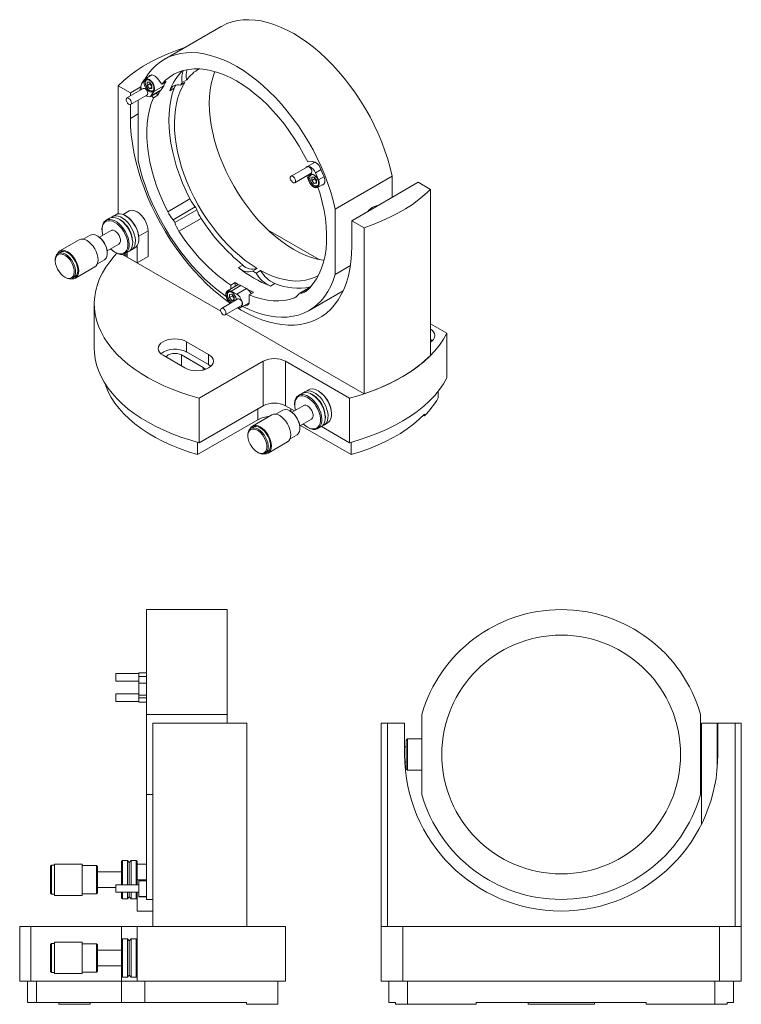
# Model space of a CAD drawing. Header units: inches. Extents: x 4.3 to 28.8, y 0.5 to 22.
# Tile 2 of 2: x 17.3 to 28.8, y 6.2 to 22. Entities that reach past the tile are written whole.
import ezdxf

# ---------------------------------------------------------------- set-up
doc = ezdxf.new("R2010")
doc.units = ezdxf.units.IN
doc.header["$MEASUREMENT"] = 0

msp = doc.modelspace()

# ---------------------------------------------------------------- linework, layer by layer
at = {"color": 7, "linetype": 'Continuous', "lineweight": 0}
for p, q in [((20.536, 21.858), (19.626, 21.333)), ((19.953, 21.522), (19.952, 21.522)), ((19.428, 21.084), (19.321, 21.022)), ((19.424, 21.084), (19.387, 21.062)), ((19.305, 21.007), (19.263, 20.941)), ((19.322, 20.97), (19.322, 20.959)), ((19.392, 20.97), (19.353, 20.966)), ((19.353, 20.966), (19.353, 20.915)), ((19.398, 20.941), (19.353, 20.915)), ((19.387, 21.062), (19.384, 21.058)), ((19.392, 20.97), (19.43, 20.922)), ((19.398, 20.961), (19.398, 20.941)), ((19.418, 20.917), (19.398, 20.941)), ((19.43, 20.87), (19.43, 20.922)), ((19.588, 20.939), (19.516, 21.029)), ((19.659, 20.98), (19.588, 20.939)), ((19.884, 20.922), (19.955, 20.963)), ((19.913, 20.963), (19.984, 21.004)), ((18.891, 20.91), (18.891, 18.866)), ((18.891, 20.91), (19.086, 20.797)), ((19.29, 20.867), (19.029, 20.716)), ((19.253, 20.894), (19.086, 20.797)), ((19.086, 20.797), (19.086, 20.749)), ((19.089, 20.612), (19.35, 20.763)), ((19.392, 20.867), (19.353, 20.915)), ((19.43, 20.889), (19.392, 20.867)), ((19.43, 20.87), (19.392, 20.867)), ((19.392, 20.837), (19.402, 20.832)), ((19.404, 20.739), (19.56, 20.83)), ((19.43, 20.901), (19.418, 20.917)), ((19.419, 20.754), (19.575, 20.845)), ((19.419, 20.754), (19.461, 20.82)), ((19.461, 20.82), (19.617, 20.91)), ((19.496, 20.793), (19.522, 20.76)), ((19.575, 20.845), (19.617, 20.91)), ((19.714, 20.832), (19.784, 20.873)), ((19.086, 20.611), (19.086, 20.389)), ((19.21, 20.682), (19.21, 19.714)), ((19.425, 20.752), (19.452, 20.719)), ((19.522, 20.76), (19.452, 20.719)), ((19.21, 20.461), (19.086, 20.389)), ((22.033, 19.693), (21.903, 19.618)), ((21.995, 19.701), (21.916, 19.694)), ((21.912, 19.618), (21.65, 19.467)), ((21.71, 19.363), (21.972, 19.514)), ((22.04, 19.52), (22.129, 19.571)), ((22.087, 19.406), (22.04, 19.52)), ((21.901, 19.473), (21.936, 19.386)), ((21.95, 19.453), (21.95, 19.441)), ((21.981, 19.449), (22.02, 19.452)), ((21.981, 19.397), (21.981, 19.449)), ((22.027, 19.424), (21.981, 19.397)), ((21.981, 19.397), (22.02, 19.35)), ((22.059, 19.404), (22.02, 19.452)), ((22.059, 19.372), (22.02, 19.35)), ((22.059, 19.353), (22.02, 19.35)), ((22.027, 19.424), (22.027, 19.444)), ((22.027, 19.424), (22.046, 19.4)), ((22.046, 19.4), (22.059, 19.384)), ((22.059, 19.353), (22.059, 19.404)), ((22.074, 19.288), (22.182, 19.35)), ((22.087, 19.406), (22.176, 19.458)), ((22.356, 18.942), (23.266, 19.467)), ((23.682, 19.369), (22.621, 18.756)), ((23.266, 19.129), (23.266, 19.467)), ((23.682, 19.369), (23.877, 19.256)), ((22.02, 19.32), (22.03, 19.314)), ((22.137, 19.324), (22.144, 19.325)), ((22.178, 19.344), (22.144, 19.325)), ((23.877, 19.256), (23.877, 16.603)), ((20.035, 19.103), (19.681, 18.899)), ((19.067, 18.911), (18.968, 18.855)), ((20.122, 18.975), (19.768, 18.771)), ((20.147, 18.931), (19.793, 18.727)), ((22.356, 17.898), (22.356, 18.942)), ((18.751, 18.795), (18.696, 18.763)), ((18.851, 18.852), (18.795, 18.82)), ((18.927, 18.767), (18.905, 18.78)), ((19.015, 18.831), (19.005, 18.837)), ((20.214, 18.793), (19.861, 18.588)), ((22.816, 18.644), (22.621, 18.756)), ((22.621, 18.756), (22.621, 18.348)), ((18.776, 18.599), (18.59, 18.492)), ((18.632, 18.622), (18.632, 18.61)), ((19.22, 18.507), (19.369, 18.593)), ((19.369, 18.185), (19.369, 18.593)), ((21.286, 18.604), (22.1, 18.135)), ((22.816, 18.644), (22.816, 15.99)), ((18.268, 18.45), (17.959, 18.272)), ((18.444, 18.524), (18.334, 18.46)), ((18.568, 18.507), (18.557, 18.513)), ((19.122, 18.404), (19.122, 18.429)), ((19.221, 18.462), (19.221, 18.474)), ((17.969, 18.254), (17.933, 18.234)), ((18.715, 18.275), (18.901, 18.383)), ((18.717, 18.236), (18.717, 18.249)), ((18.838, 18.253), (18.849, 18.246)), ((19.002, 18.231), (19.058, 18.264)), ((19.036, 18.251), (19.036, 18.172)), ((19.102, 18.289), (19.158, 18.321)), ((19.192, 18.083), (19.192, 18.352)), ((17.886, 18.129), (17.886, 18.116)), ((18.56, 18.069), (18.67, 18.133)), ((18.958, 18.217), (20.528, 17.311)), ((18.958, 18.217), (18.994, 18.197)), ((18.994, 18.197), (18.994, 18.227)), ((18.994, 18.197), (19.036, 18.221)), ((19.036, 18.172), (19.192, 18.083)), ((19.192, 18.083), (19.369, 18.185)), ((18.209, 17.839), (18.518, 18.017)), ((20.81, 18.007), (20.881, 18.047)), ((21.037, 17.952), (21.108, 17.993)), ((21.095, 17.919), (21.165, 17.959)), ((22.356, 17.898), (22.599, 18.038)), ((18.038, 17.853), (18.048, 17.847)), ((18.163, 17.835), (18.199, 17.856)), ((20.791, 17.725), (20.635, 17.634)), ((20.76, 17.768), (20.689, 17.727)), ((20.689, 17.727), (20.689, 17.666)), ((20.695, 17.63), (20.851, 17.72)), ((20.783, 17.582), (20.695, 17.63)), ((20.76, 17.768), (20.76, 17.707)), ((20.783, 17.582), (20.939, 17.672)), ((20.939, 17.672), (20.851, 17.72)), ((21.322, 17.711), (21.392, 17.752)), ((21.962, 17.699), (21.783, 17.596)), ((21.949, 17.686), (21.798, 17.599)), ((21.94, 17.323), (22.483, 17.636)), ((20.8, 17.506), (20.538, 17.355)), ((20.636, 17.583), (20.636, 17.571)), ((20.706, 17.582), (20.667, 17.579)), ((20.667, 17.528), (20.667, 17.579)), ((20.713, 17.554), (20.667, 17.528)), ((20.667, 17.528), (20.706, 17.48)), ((20.706, 17.582), (20.744, 17.535)), ((20.744, 17.502), (20.706, 17.48)), ((20.706, 17.48), (20.744, 17.483)), ((20.713, 17.554), (20.713, 17.574)), ((20.713, 17.554), (20.732, 17.53)), ((20.732, 17.53), (20.744, 17.514)), ((20.744, 17.535), (20.744, 17.483)), ((21.052, 17.611), (20.982, 17.57)), ((20.982, 17.464), (20.982, 17.57)), ((21.738, 17.543), (21.705, 17.524)), ((18.509, 17.429), (18.509, 16.719)), ((20.598, 17.251), (20.86, 17.402)), ((20.848, 17.37), (20.98, 17.446)), ((20.977, 17.444), (20.98, 17.443)), ((20.615, 17.261), (22.816, 15.99)), ((23.877, 17.109), (24.14, 16.957)), ((24.14, 16.957), (24.14, 16.246)), ((20.333, 16.62), (19.982, 16.822)), ((19.982, 16.659), (19.982, 16.822)), ((19.607, 16.606), (19.957, 16.404)), ((19.899, 16.611), (20.249, 16.409)), ((19.899, 16.611), (19.899, 16.437)), ((20.333, 16.457), (19.982, 16.659)), ((20.333, 16.457), (20.333, 16.62)), ((21.207, 16.511), (20.185, 15.921)), ((20.249, 16.409), (20.249, 16.371)), ((21.207, 16.511), (21.207, 15.801)), ((22.583, 15.921), (21.561, 16.511)), ((21.561, 16.511), (21.561, 15.801)), ((21.927, 16.056), (21.871, 16.024)), ((20.185, 15.921), (20.185, 15.21)), ((21.827, 15.998), (21.772, 15.966)), ((22.003, 15.971), (21.981, 15.983)), ((22.091, 16.035), (22.081, 16.041)), ((22.583, 15.921), (22.583, 15.21)), ((23.998, 15.924), (23.998, 16.028)), ((21.207, 15.801), (20.185, 15.21)), ((21.119, 15.574), (21.119, 15.749)), ((21.704, 15.718), (21.561, 15.801)), ((21.649, 15.707), (21.649, 15.749)), ((21.852, 15.803), (21.666, 15.696)), ((21.708, 15.826), (21.708, 15.814)), ((21.119, 15.574), (20.159, 15.02)), ((21.344, 15.654), (21.034, 15.475)), ((21.52, 15.728), (21.41, 15.664)), ((21.644, 15.71), (21.633, 15.716)), ((21.791, 15.479), (21.977, 15.586)), ((22.198, 15.608), (22.198, 15.633)), ((22.297, 15.665), (22.297, 15.677)), ((23.767, 15.649), (23.783, 15.64)), ((23.783, 15.64), (23.783, 15.665)), ((21.044, 15.458), (21.009, 15.437)), ((21.793, 15.44), (21.793, 15.452)), ((22.609, 15.02), (21.802, 15.485)), ((21.914, 15.456), (21.925, 15.45)), ((22.078, 15.435), (22.134, 15.467)), ((22.583, 15.21), (22.136, 15.468)), ((22.178, 15.492), (22.234, 15.525)), ((20.961, 15.332), (20.961, 15.32)), ((21.636, 15.273), (21.746, 15.337)), ((20.159, 15.02), (20.159, 15.217)), ((21.284, 15.042), (21.594, 15.221)), ((22.609, 15.02), (22.609, 15.217)), ((21.113, 15.057), (21.124, 15.05)), ((21.239, 15.039), (21.274, 15.059)), ((20.63, 12.544), (19.343, 12.544)), ((19.343, 10.868), (19.343, 12.544)), ((20.63, 10.868), (20.63, 12.544)), ((19.222, 11.521), (18.852, 11.521)), ((18.852, 11.401), (18.852, 11.521)), ((19.343, 11.533), (19.222, 11.533)), ((19.222, 11.474), (19.222, 11.533)), ((18.852, 11.401), (19.222, 11.401)), ((19.222, 11.367), (19.222, 11.474)), ((19.222, 11.474), (19.343, 11.474)), ((19.222, 11.177), (19.222, 11.367)), ((19.222, 11.367), (19.343, 11.367)), ((19.222, 11.197), (18.852, 11.197)), ((18.852, 11.109), (18.852, 11.197)), ((19.222, 11.177), (19.343, 11.177)), ((19.222, 11.132), (19.222, 11.177)), ((18.852, 11.077), (18.852, 11.109)), ((18.852, 11.077), (19.222, 11.077)), ((19.222, 11.067), (19.222, 11.132)), ((19.222, 11.132), (19.343, 11.132)), ((19.222, 11.067), (19.343, 11.067)), ((19.343, 9.589), (19.343, 10.868)), ((19.343, 10.868), (20.63, 10.868)), ((20.63, 10.729), (20.63, 10.868)), ((23.739, 9.589), (23.739, 10.868)), ((28.189, 10.868), (28.189, 9.589)), ((19.443, 10.729), (19.443, 7.479)), ((20.943, 10.729), (19.443, 10.729)), ((20.943, 10.729), (20.943, 7.479)), ((23.089, 10.729), (23.089, 7.479)), ((23.189, 10.729), (23.089, 10.729)), ((23.189, 10.729), (23.189, 7.479)), ((23.464, 10.729), (23.189, 10.729)), ((23.464, 10.729), (23.464, 10.229)), ((28.204, 9.118), (28.204, 10.729)), ((28.204, 10.729), (28.454, 10.729)), ((28.454, 10.729), (28.454, 10.004)), ((28.464, 10.729), (28.464, 10.229)), ((28.464, 10.729), (28.74, 10.729)), ((28.74, 10.729), (28.74, 7.479)), ((28.74, 10.729), (28.839, 10.729)), ((28.839, 7.479), (28.839, 10.729)), ((23.509, 10.479), (23.489, 10.459)), ((23.489, 10.459), (23.489, 9.999)), ((23.739, 10.479), (23.509, 10.479)), ((23.509, 10.479), (23.509, 9.979)), ((23.489, 10.354), (23.464, 10.354)), ((23.467, 10.104), (23.489, 10.104)), ((23.489, 9.999), (23.509, 9.979)), ((23.509, 9.979), (23.739, 9.979)), ((19.343, 9.589), (19.443, 9.589)), ((19.343, 7.914), (19.343, 9.589)), ((18.958, 8.535), (18.943, 8.52)), ((18.943, 8.148), (18.943, 8.52)), ((19.037, 8.535), (18.958, 8.535)), ((18.958, 8.148), (18.958, 8.535)), ((19.068, 8.504), (19.037, 8.535)), ((19.037, 8.148), (19.037, 8.535)), ((19.099, 8.535), (19.068, 8.504)), ((19.068, 8.148), (19.068, 8.504)), ((19.178, 8.535), (19.099, 8.535)), ((19.099, 8.148), (19.099, 8.535)), ((19.193, 8.52), (19.178, 8.535)), ((19.178, 8.148), (19.178, 8.535)), ((19.193, 8.148), (19.193, 8.52)), ((17.826, 8.459), (17.811, 8.444)), ((17.811, 8.014), (17.811, 8.444)), ((17.876, 8.459), (17.826, 8.459)), ((17.826, 7.999), (17.826, 8.459)), ((18.314, 8.479), (17.876, 8.479)), ((17.876, 7.979), (17.876, 8.479)), ((18.314, 7.979), (18.314, 8.479)), ((18.546, 8.454), (18.314, 8.454)), ((18.561, 8.439), (18.546, 8.454)), ((18.546, 8.003), (18.546, 8.454)), ((18.561, 8.018), (18.561, 8.439)), ((18.943, 8.354), (18.561, 8.354)), ((19.343, 8.479), (19.193, 8.479)), ((19.193, 8.229), (19.343, 8.229)), ((19.343, 8.211), (19.222, 8.211)), ((19.222, 7.961), (19.222, 8.211)), ((18.561, 8.104), (18.852, 8.104)), ((19.222, 8.148), (18.852, 8.148)), ((18.852, 8.028), (18.852, 8.148)), ((18.852, 8.028), (19.222, 8.028)), ((18.943, 7.937), (18.943, 8.028)), ((18.958, 7.922), (18.958, 8.028)), ((19.037, 7.922), (19.037, 8.028)), ((19.068, 7.953), (19.068, 8.028)), ((19.099, 7.922), (19.099, 8.028)), ((19.178, 7.922), (19.178, 8.028)), ((19.193, 7.729), (19.193, 8.028)), ((17.811, 8.014), (17.826, 7.999)), ((17.826, 7.999), (17.876, 7.999)), ((17.876, 7.979), (18.314, 7.979)), ((18.314, 8.003), (18.546, 8.003)), ((18.546, 8.003), (18.561, 8.018)), ((18.943, 7.937), (18.958, 7.922)), ((18.958, 7.922), (19.037, 7.922)), ((19.037, 7.922), (19.068, 7.953)), ((19.068, 7.953), (19.099, 7.922)), ((19.099, 7.922), (19.178, 7.922)), ((19.178, 7.922), (19.193, 7.937)), ((19.222, 7.958), (19.222, 7.961)), ((19.222, 7.961), (19.343, 7.961)), ((19.222, 7.958), (19.343, 7.958)), ((19.222, 7.958), (19.222, 7.958)), ((19.222, 7.958), (19.343, 7.958)), ((19.343, 7.914), (19.443, 7.914)), ((19.193, 7.729), (19.443, 7.729)), ((17.318, 7.479), (17.318, 6.609)), ((17.498, 7.479), (17.318, 7.479)), ((17.498, 7.479), (17.498, 6.609)), ((18.943, 7.479), (17.498, 7.479)), ((19.193, 7.479), (18.943, 7.479)), ((18.943, 7.479), (18.943, 7.27)), ((19.193, 7.479), (19.193, 6.609)), ((21.563, 7.479), (19.193, 7.479)), ((20.943, 7.479), (19.443, 7.479)), ((21.563, 7.479), (21.563, 6.609)), ((23.089, 7.479), (23.089, 6.609)), ((23.189, 7.479), (23.089, 7.479)), ((23.437, 7.479), (23.089, 7.479)), ((23.437, 7.479), (23.437, 6.609)), ((28.492, 7.479), (23.437, 7.479)), ((28.492, 7.479), (28.492, 6.609)), ((28.839, 7.479), (28.492, 7.479)), ((28.74, 7.479), (28.839, 7.479)), ((28.839, 6.609), (28.839, 7.479)), ((18.958, 7.285), (18.943, 7.27)), ((18.943, 6.687), (18.943, 7.27)), ((19.037, 7.285), (18.958, 7.285)), ((18.958, 6.672), (18.958, 7.285)), ((19.068, 7.254), (19.037, 7.285)), ((19.037, 6.672), (19.037, 7.285)), ((19.099, 7.285), (19.068, 7.254)), ((19.068, 6.703), (19.068, 7.254)), ((19.178, 7.285), (19.099, 7.285)), ((19.099, 6.672), (19.099, 7.285)), ((19.193, 7.27), (19.178, 7.285)), ((19.178, 6.672), (19.178, 7.285)), ((17.826, 7.209), (17.811, 7.194)), ((17.811, 6.764), (17.811, 7.194)), ((17.876, 7.209), (17.826, 7.209)), ((17.826, 6.749), (17.826, 7.209)), ((18.314, 7.229), (17.876, 7.229)), ((17.876, 6.729), (17.876, 7.229)), ((18.314, 6.729), (18.314, 7.229)), ((18.546, 7.204), (18.314, 7.204)), ((18.561, 7.189), (18.546, 7.204)), ((18.546, 6.753), (18.546, 7.204)), ((18.561, 6.768), (18.561, 7.189)), ((18.943, 7.104), (18.561, 7.104)), ((17.811, 6.764), (17.826, 6.749)), ((18.546, 6.753), (18.561, 6.768)), ((18.561, 6.854), (18.943, 6.854)), ((17.498, 6.609), (17.318, 6.609)), ((17.443, 6.609), (17.443, 6.269)), ((18.943, 6.609), (17.498, 6.609)), ((17.586, 6.269), (17.586, 6.609)), ((17.826, 6.749), (17.876, 6.749)), ((17.876, 6.729), (18.314, 6.729)), ((18.314, 6.753), (18.546, 6.753)), ((18.943, 6.687), (18.958, 6.672)), ((18.943, 6.687), (18.943, 6.609)), ((18.943, 6.269), (18.943, 6.609)), ((19.193, 6.609), (18.943, 6.609)), ((18.958, 6.672), (19.037, 6.672)), ((19.037, 6.672), (19.068, 6.703)), ((19.068, 6.703), (19.099, 6.672)), ((19.099, 6.672), (19.178, 6.672)), ((19.178, 6.672), (19.193, 6.687)), ((21.563, 6.609), (19.193, 6.609)), ((19.318, 6.269), (19.318, 6.609)), ((21.438, 6.239), (21.438, 6.609)), ((23.437, 6.609), (23.089, 6.609)), ((23.214, 6.609), (23.214, 6.269)), ((28.492, 6.609), (23.437, 6.609)), ((23.512, 6.239), (23.512, 6.609)), ((28.416, 6.239), (28.416, 6.609)), ((28.839, 6.609), (28.492, 6.609)), ((28.714, 6.269), (28.714, 6.609)), ((17.586, 6.269), (17.443, 6.269)), ((18.943, 6.269), (17.586, 6.269)), ((17.943, 6.239), (17.943, 6.269)), ((17.943, 6.239), (18.443, 6.239)), ((18.443, 6.239), (18.443, 6.269)), ((19.318, 6.269), (18.943, 6.269)), ((20.938, 6.269), (19.318, 6.269)), ((20.938, 6.239), (20.938, 6.269)), ((20.938, 6.239), (21.438, 6.239)), ((23.317, 6.269), (23.214, 6.269)), ((23.317, 6.239), (23.317, 6.269)), ((23.317, 6.239), (23.512, 6.239)), ((23.512, 6.239), (24.607, 6.239)), ((24.607, 6.239), (24.607, 6.269)), ((27.321, 6.269), (24.607, 6.269)), ((25.434, 6.239), (25.434, 6.269)), ((25.434, 6.239), (26.494, 6.239)), ((26.494, 6.239), (26.494, 6.269)), ((27.321, 6.239), (27.321, 6.269)), ((27.321, 6.239), (28.416, 6.239)), ((28.416, 6.239), (28.611, 6.239)), ((28.714, 6.269), (28.611, 6.269)), ((28.611, 6.239), (28.611, 6.269))]:
    msp.add_line(p, q, dxfattribs=at)
at = {"color": 7, "linetype": 'Continuous', "lineweight": 0, "flags": 128}
for points in [[(23.266, 19.467), (23.234, 19.602), (23.195, 19.738), (23.15, 19.874), (23.099, 20.01), (23.042, 20.146), (22.979, 20.28), (22.911, 20.413), (22.838, 20.543), (22.76, 20.671), (22.678, 20.795), (22.591, 20.915), (22.501, 21.03), (22.408, 21.141), (22.311, 21.247), (22.212, 21.346), (22.111, 21.44), (22.008, 21.526), (21.904, 21.606), (21.799, 21.679), (21.693, 21.744), (21.587, 21.801), (21.482, 21.849), (21.378, 21.89), (21.275, 21.922), (21.174, 21.946), (21.075, 21.96), (20.978, 21.966), (20.885, 21.964), (20.795, 21.952), (20.708, 21.932), (20.626, 21.903), (20.548, 21.865), (20.536, 21.858)], [(19.952, 21.522), (19.808, 21.471), (19.67, 21.416), (19.538, 21.355), (19.412, 21.291), (19.292, 21.222), (19.18, 21.149), (19.076, 21.073), (18.979, 20.993), (18.891, 20.91)], [(22.356, 18.942), (22.324, 19.076), (22.285, 19.212), (22.24, 19.349), (22.189, 19.485), (22.132, 19.621), (22.069, 19.755), (22.001, 19.888), (21.928, 20.018), (21.85, 20.145), (21.768, 20.269), (21.681, 20.389), (21.591, 20.505), (21.498, 20.616), (21.401, 20.721), (21.302, 20.821), (21.201, 20.914), (21.098, 21.001), (20.994, 21.081), (20.889, 21.153), (20.783, 21.218), (20.677, 21.275), (20.572, 21.324), (20.468, 21.365), (20.365, 21.397), (20.264, 21.42), (20.165, 21.435), (20.068, 21.441), (19.975, 21.438), (19.885, 21.427), (19.798, 21.406), (19.716, 21.377), (19.638, 21.34), (19.565, 21.294), (19.497, 21.24), (19.434, 21.178), (19.377, 21.108), (19.326, 21.031), (19.321, 21.021)], [(19.516, 21.029), (19.499, 21.048), (19.481, 21.063), (19.462, 21.075), (19.444, 21.081), (19.426, 21.084), (19.411, 21.081), (19.397, 21.074), (19.387, 21.062)], [(21.916, 19.694), (21.851, 19.82), (21.781, 19.944), (21.707, 20.065), (21.627, 20.182), (21.544, 20.295), (21.457, 20.404), (21.366, 20.507), (21.273, 20.604), (21.178, 20.695), (21.08, 20.779), (20.981, 20.857), (20.881, 20.926), (20.78, 20.988), (20.68, 21.042), (20.58, 21.087), (20.481, 21.124), (20.383, 21.152), (20.288, 21.171), (20.195, 21.181), (20.105, 21.182), (20.018, 21.173), (19.934, 21.156), (19.855, 21.13), (19.781, 21.095), (19.711, 21.051), (19.647, 20.999), (19.588, 20.939)], [(20.435, 21.138), (20.43, 21.126), (20.4, 21.038), (20.376, 20.944), (20.359, 20.845), (20.349, 20.74), (20.345, 20.631), (20.349, 20.518), (20.359, 20.402), (20.376, 20.283), (20.4, 20.161), (20.43, 20.038), (20.467, 19.914), (20.51, 19.79), (20.559, 19.666), (20.614, 19.543), (20.674, 19.422), (20.74, 19.303), (20.81, 19.187), (20.885, 19.074), (20.964, 18.965), (21.047, 18.86), (21.133, 18.761), (21.222, 18.667), (21.313, 18.579), (21.406, 18.498), (21.501, 18.423), (21.597, 18.356), (21.693, 18.297), (21.789, 18.245), (21.885, 18.202), (21.979, 18.167), (22.073, 18.141), (22.164, 18.123), (22.177, 18.121)], [(19.455, 20.827), (19.463, 20.849), (19.464, 20.876), (19.458, 20.907), (19.445, 20.938), (19.427, 20.967), (19.405, 20.991), (19.381, 21.009), (19.357, 21.017), (19.335, 21.017), (19.318, 21.007), (19.307, 20.989), (19.302, 20.964), (19.304, 20.935), (19.314, 20.904), (19.33, 20.874), (19.35, 20.847), (19.373, 20.826), (19.398, 20.813), (19.421, 20.808), (19.44, 20.813), (19.455, 20.827)], [(19.461, 20.82), (19.47, 20.842), (19.471, 20.87), (19.466, 20.902), (19.454, 20.934), (19.436, 20.965), (19.414, 20.992), (19.389, 21.012), (19.364, 21.024), (19.34, 21.027), (19.32, 21.021), (19.305, 21.007)], [(19.42, 20.976), (19.413, 20.983), (19.392, 20.999), (19.37, 21.008), (19.351, 21.007), (19.335, 20.998), (19.325, 20.982), (19.322, 20.959), (19.325, 20.932), (19.335, 20.903), (19.351, 20.877), (19.37, 20.854), (19.392, 20.837), (19.413, 20.829), (19.433, 20.829), (19.448, 20.838), (19.458, 20.855), (19.462, 20.878), (19.462, 20.878)], [(19.627, 20.94), (19.639, 20.956), (19.659, 20.98)], [(19.955, 20.963), (19.912, 20.89), (19.876, 20.809), (19.845, 20.723), (19.821, 20.63), (19.804, 20.532), (19.793, 20.429), (19.789, 20.321), (19.791, 20.209), (19.801, 20.094), (19.817, 19.977), (19.84, 19.857), (19.869, 19.735), (19.904, 19.612), (19.946, 19.489), (19.994, 19.366), (20.047, 19.244), (20.106, 19.124), (20.17, 19.005), (20.239, 18.889), (20.312, 18.777), (20.39, 18.668), (20.471, 18.563), (20.555, 18.463), (20.643, 18.369), (20.733, 18.28), (20.825, 18.198), (20.918, 18.122), (21.013, 18.054), (21.108, 17.993)], [(19.254, 20.885), (19.242, 20.855), (19.234, 20.835)], [(19.35, 20.763), (19.358, 20.77), (19.363, 20.786), (19.361, 20.806), (19.353, 20.827), (19.341, 20.847), (19.325, 20.861), (19.308, 20.869), (19.294, 20.869), (19.29, 20.867)], [(19.462, 20.878), (19.458, 20.905), (19.456, 20.914)], [(19.56, 20.83), (19.56, 20.83), (19.575, 20.845)], [(19.784, 20.873), (19.754, 20.781), (19.73, 20.683), (19.713, 20.579), (19.703, 20.47), (19.7, 20.357), (19.704, 20.24), (19.714, 20.119), (19.732, 19.996), (19.756, 19.87), (19.787, 19.743), (19.824, 19.614), (19.868, 19.486), (19.918, 19.357), (19.974, 19.229), (20.035, 19.103)], [(19.096, 20.619), (19.101, 20.635), (19.099, 20.655), (19.092, 20.676), (19.079, 20.696), (19.063, 20.71), (19.047, 20.718), (19.032, 20.717), (19.022, 20.709), (19.017, 20.693), (19.018, 20.673), (19.026, 20.652), (19.039, 20.633), (19.055, 20.618), (19.071, 20.61), (19.086, 20.611), (19.096, 20.619)], [(19.331, 20.752), (19.335, 20.749), (19.361, 20.737), (19.384, 20.734), (19.404, 20.74), (19.419, 20.754)], [(19.452, 20.719), (19.416, 20.627), (19.388, 20.529), (19.367, 20.424), (19.353, 20.313), (19.347, 20.197), (19.348, 20.077), (19.357, 19.953), (19.373, 19.825), (19.396, 19.695), (19.427, 19.563), (19.465, 19.43), (19.509, 19.296), (19.56, 19.163), (19.618, 19.03), (19.681, 18.899)], [(19.086, 20.389), (19.089, 20.259), (19.1, 20.125), (19.117, 19.989), (19.141, 19.849), (19.172, 19.708), (19.21, 19.566), (19.254, 19.423), (19.305, 19.28), (19.361, 19.137), (19.423, 18.994), (19.492, 18.854), (19.565, 18.715), (19.644, 18.579), (19.727, 18.446), (19.815, 18.317), (19.906, 18.192), (20.002, 18.071), (20.101, 17.956), (20.203, 17.846), (20.307, 17.743), (20.414, 17.645), (20.522, 17.555), (20.632, 17.471), (20.672, 17.443)], [(19.21, 19.714), (19.242, 19.579), (19.281, 19.443), (19.326, 19.307), (19.377, 19.171), (19.434, 19.035), (19.497, 18.901), (19.565, 18.768), (19.638, 18.638), (19.716, 18.51), (19.798, 18.386), (19.885, 18.266), (19.975, 18.151), (20.068, 18.04), (20.165, 17.935), (20.264, 17.835), (20.365, 17.742), (20.468, 17.655), (20.572, 17.575), (20.613, 17.546)], [(22.002, 19.701), (22.009, 19.688), (22.012, 19.681)], [(22.04, 19.52), (22.024, 19.551), (22.003, 19.58), (21.979, 19.602), (21.954, 19.617), (21.93, 19.624), (21.908, 19.621), (21.892, 19.609), (21.888, 19.604)], [(21.972, 19.514), (21.976, 19.518), (21.983, 19.531), (21.984, 19.55), (21.978, 19.571), (21.967, 19.591), (21.952, 19.608), (21.935, 19.618), (21.92, 19.621), (21.912, 19.618)], [(21.644, 19.41), (21.656, 19.39), (21.671, 19.373), (21.687, 19.363), (21.703, 19.36), (21.715, 19.366), (21.722, 19.38), (21.722, 19.399), (21.717, 19.42), (21.705, 19.44), (21.69, 19.457), (21.674, 19.467), (21.658, 19.47), (21.646, 19.464), (21.639, 19.45), (21.639, 19.431), (21.644, 19.41)], [(21.942, 19.387), (21.958, 19.356), (21.978, 19.329), (22.002, 19.308), (22.026, 19.295), (22.049, 19.291), (22.069, 19.296), (22.083, 19.31), (22.091, 19.332), (22.092, 19.359), (22.086, 19.39), (22.074, 19.421), (22.055, 19.45), (22.033, 19.474), (22.009, 19.491), (21.985, 19.5), (21.964, 19.5), (21.946, 19.49), (21.935, 19.472), (21.93, 19.447), (21.933, 19.418), (21.942, 19.387)], [(21.936, 19.386), (21.952, 19.354), (21.973, 19.326), (21.997, 19.303), (22.023, 19.288), (22.047, 19.282), (22.068, 19.285), (22.085, 19.297), (22.096, 19.317), (22.1, 19.343), (22.097, 19.374), (22.087, 19.406)], [(22.048, 19.458), (22.035, 19.472), (22.013, 19.486), (21.992, 19.491), (21.973, 19.488), (21.959, 19.476), (21.952, 19.457), (21.95, 19.433), (21.956, 19.405), (21.968, 19.377), (21.985, 19.351)], [(21.985, 19.351), (22.005, 19.33), (22.027, 19.316), (22.048, 19.311), (22.067, 19.314), (22.081, 19.325), (22.088, 19.345), (22.09, 19.369), (22.084, 19.397)], [(22.144, 19.325), (22.159, 19.328), (22.172, 19.337), (22.181, 19.35), (22.188, 19.366), (22.191, 19.386), (22.19, 19.408), (22.185, 19.431), (22.177, 19.455)], [(21.885, 17.627), (21.948, 17.685), (22.006, 17.751), (22.057, 17.826), (22.101, 17.908), (22.139, 17.998), (22.17, 18.095), (22.193, 18.198), (22.209, 18.307), (22.218, 18.421), (22.219, 18.541), (22.213, 18.664), (22.199, 18.79), (22.178, 18.92), (22.149, 19.051), (22.114, 19.184), (22.08, 19.291)], [(23.877, 19.256), (23.789, 19.173), (23.692, 19.094), (23.588, 19.017), (23.476, 18.944), (23.356, 18.876), (23.23, 18.811), (23.098, 18.751), (22.96, 18.695), (22.816, 18.644)], [(19.369, 18.593), (19.365, 18.635), (19.355, 18.679), (19.339, 18.723), (19.317, 18.767), (19.29, 18.808), (19.26, 18.844), (19.226, 18.875), (19.192, 18.899), (19.157, 18.915), (19.124, 18.923), (19.094, 18.921), (19.067, 18.911), (19.067, 18.911)], [(18.849, 18.246), (18.888, 18.228), (18.925, 18.218), (18.96, 18.218), (18.992, 18.226), (19.019, 18.243), (19.04, 18.268), (19.055, 18.3), (19.064, 18.339), (19.066, 18.383), (19.06, 18.431), (19.048, 18.48), (19.03, 18.53), (19.006, 18.58), (18.976, 18.626), (18.943, 18.668), (18.907, 18.705), (18.868, 18.735), (18.83, 18.758), (18.791, 18.772), (18.755, 18.777), (18.722, 18.773), (18.692, 18.761), (18.668, 18.739), (18.65, 18.711), (18.638, 18.675), (18.632, 18.633), (18.632, 18.622)], [(18.838, 18.253), (18.876, 18.235), (18.913, 18.226), (18.947, 18.226), (18.977, 18.235), (19.003, 18.252), (19.023, 18.278), (19.037, 18.311), (19.044, 18.35), (19.044, 18.394), (19.037, 18.441), (19.023, 18.49), (19.003, 18.539), (18.977, 18.587), (18.947, 18.631), (18.913, 18.67), (18.876, 18.703), (18.838, 18.729), (18.8, 18.747), (18.764, 18.756), (18.73, 18.756), (18.699, 18.747), (18.674, 18.729), (18.654, 18.704), (18.64, 18.671), (18.633, 18.631), (18.633, 18.587), (18.64, 18.54), (18.644, 18.523)], [(19.058, 18.264), (19.074, 18.275), (19.096, 18.3), (19.111, 18.333), (19.12, 18.371), (19.122, 18.415), (19.116, 18.463), (19.104, 18.512), (19.086, 18.563), (19.062, 18.612), (19.032, 18.658), (18.999, 18.701), (18.963, 18.737), (18.924, 18.767), (18.885, 18.79), (18.847, 18.804), (18.811, 18.809), (18.777, 18.805), (18.751, 18.795)], [(19.079, 18.279), (19.091, 18.283), (19.118, 18.3), (19.14, 18.326), (19.155, 18.358), (19.164, 18.397), (19.165, 18.441), (19.16, 18.488), (19.148, 18.538), (19.13, 18.588), (19.105, 18.637), (19.076, 18.684), (19.043, 18.726), (19.006, 18.763), (18.968, 18.793), (18.929, 18.815), (18.891, 18.829), (18.855, 18.834), (18.821, 18.831), (18.792, 18.818), (18.775, 18.805)], [(19.158, 18.321), (19.174, 18.333), (19.196, 18.358), (19.211, 18.39), (19.22, 18.429), (19.221, 18.473), (19.216, 18.52), (19.204, 18.57), (19.186, 18.62), (19.161, 18.669), (19.132, 18.716), (19.099, 18.758), (19.062, 18.795), (19.024, 18.825), (18.985, 18.847), (18.947, 18.861), (18.91, 18.867), (18.877, 18.863), (18.851, 18.852)], [(18.901, 18.383), (18.905, 18.385), (18.919, 18.402), (18.926, 18.426), (18.926, 18.455), (18.919, 18.487), (18.905, 18.519), (18.886, 18.549), (18.863, 18.574), (18.838, 18.593), (18.813, 18.603), (18.791, 18.604), (18.776, 18.599)], [(18.518, 18.017), (18.54, 18.036), (18.557, 18.061), (18.567, 18.094), (18.57, 18.132), (18.567, 18.174), (18.557, 18.218), (18.54, 18.262), (18.518, 18.306), (18.491, 18.347), (18.461, 18.383), (18.428, 18.414), (18.393, 18.438), (18.359, 18.454), (18.326, 18.461), (18.295, 18.46), (18.268, 18.45), (18.268, 18.45)], [(18.67, 18.133), (18.676, 18.137), (18.696, 18.157), (18.709, 18.184), (18.716, 18.218), (18.716, 18.256), (18.709, 18.298), (18.696, 18.341), (18.676, 18.383), (18.651, 18.424), (18.622, 18.459), (18.591, 18.49), (18.557, 18.513), (18.524, 18.528), (18.492, 18.534), (18.463, 18.532), (18.444, 18.524)], [(18.048, 17.847), (18.082, 17.831), (18.114, 17.825), (18.144, 17.828), (18.169, 17.839), (18.189, 17.859), (18.203, 17.887), (18.21, 17.922), (18.21, 17.961), (18.203, 18.003), (18.189, 18.047), (18.169, 18.091), (18.144, 18.131), (18.114, 18.168), (18.082, 18.199), (18.048, 18.222), (18.014, 18.238), (17.982, 18.244), (17.953, 18.242), (17.927, 18.23), (17.907, 18.21), (17.894, 18.182), (17.886, 18.148), (17.886, 18.129)], [(18.146, 17.828), (18.151, 17.827), (18.182, 17.829), (18.209, 17.839), (18.231, 17.857), (18.247, 17.883), (18.257, 17.915), (18.26, 17.953), (18.257, 17.995), (18.247, 18.039), (18.231, 18.084), (18.209, 18.127), (18.182, 18.168), (18.151, 18.205), (18.118, 18.235), (18.084, 18.259), (18.049, 18.275), (18.016, 18.283), (17.985, 18.281), (17.959, 18.272), (17.937, 18.253), (17.92, 18.227), (17.918, 18.222)], [(18.199, 17.856), (18.204, 17.86), (18.224, 17.88), (18.238, 17.908), (18.245, 17.942), (18.245, 17.981), (18.238, 18.024), (18.224, 18.068), (18.204, 18.111), (18.179, 18.152), (18.15, 18.188), (18.117, 18.219), (18.084, 18.243), (18.05, 18.258), (18.017, 18.265), (17.988, 18.262), (17.969, 18.254)], [(18.769, 18.306), (18.8, 18.279), (18.838, 18.253)], [(20.793, 17.364), (20.854, 17.327), (20.965, 17.267), (21.075, 17.216), (21.185, 17.172), (21.293, 17.138), (21.4, 17.112), (21.504, 17.095), (21.606, 17.087), (21.705, 17.088), (21.801, 17.098), (21.893, 17.117), (21.98, 17.145), (22.064, 17.182), (22.142, 17.227), (22.216, 17.281), (22.284, 17.343), (22.346, 17.413), (22.403, 17.491), (22.453, 17.576), (22.497, 17.668), (22.535, 17.767), (22.566, 17.873), (22.59, 17.984), (22.607, 18.1), (22.618, 18.222), (22.621, 18.348)], [(18.038, 17.853), (18.07, 17.838), (18.101, 17.832), (18.13, 17.836), (18.153, 17.848), (18.172, 17.869), (18.184, 17.897), (18.189, 17.931), (18.188, 17.97), (18.179, 18.012), (18.163, 18.054), (18.142, 18.096), (18.116, 18.134), (18.086, 18.167), (18.054, 18.194), (18.021, 18.213), (17.989, 18.223), (17.959, 18.224), (17.933, 18.216), (17.912, 18.2), (17.896, 18.175), (17.888, 18.144), (17.886, 18.107), (17.891, 18.066), (17.903, 18.024), (17.922, 17.982), (17.946, 17.942), (17.974, 17.906), (18.005, 17.876), (18.038, 17.853)], [(20.185, 15.921), (20.036, 15.963), (19.892, 16.011), (19.753, 16.063), (19.619, 16.119), (19.491, 16.18), (19.37, 16.245), (19.255, 16.314), (19.147, 16.387), (19.047, 16.463), (18.954, 16.542), (18.869, 16.625), (18.793, 16.71), (18.726, 16.797), (18.667, 16.887), (18.617, 16.978), (18.577, 17.071), (18.546, 17.165), (18.524, 17.26), (18.512, 17.355), (18.509, 17.451), (18.516, 17.547), (18.533, 17.642), (18.559, 17.736), (18.594, 17.83), (18.639, 17.922), (18.692, 18.013), (18.755, 18.101), (18.827, 18.188), (18.871, 18.235)], [(21.165, 17.959), (21.26, 17.911), (21.355, 17.87), (21.448, 17.838), (21.54, 17.814), (21.63, 17.799), (21.718, 17.792), (21.802, 17.794), (21.883, 17.805), (21.961, 17.825), (22.034, 17.853), (22.089, 17.881)], [(20.877, 17.386), (20.889, 17.381), (20.994, 17.332), (21.098, 17.291), (21.201, 17.259), (21.302, 17.235), (21.401, 17.221), (21.498, 17.215), (21.591, 17.217), (21.681, 17.229), (21.768, 17.249), (21.85, 17.278), (21.928, 17.316), (22.001, 17.362), (22.069, 17.416), (22.132, 17.478), (22.189, 17.548), (22.24, 17.625), (22.285, 17.709), (22.324, 17.8), (22.356, 17.898)], [(20.695, 17.63), (20.67, 17.639), (20.647, 17.639), (20.629, 17.63), (20.616, 17.613), (20.61, 17.588), (20.61, 17.559), (20.618, 17.527), (20.632, 17.495), (20.652, 17.465), (20.675, 17.44), (20.679, 17.437)], [(20.695, 17.621), (20.671, 17.63), (20.65, 17.63), (20.632, 17.62), (20.621, 17.602), (20.616, 17.577), (20.619, 17.548), (20.628, 17.517), (20.644, 17.486), (20.664, 17.46), (20.685, 17.44)], [(20.671, 17.621), (20.654, 17.615), (20.642, 17.601), (20.636, 17.58), (20.637, 17.554), (20.645, 17.526), (20.659, 17.498), (20.677, 17.474), (20.699, 17.455), (20.704, 17.451)], [(20.819, 17.73), (20.797, 17.744), (20.76, 17.768)], [(20.776, 17.493), (20.774, 17.508), (20.77, 17.527)], [(20.801, 17.369), (20.813, 17.365), (20.836, 17.365), (20.854, 17.374), (20.867, 17.391), (20.874, 17.416), (20.873, 17.445), (20.865, 17.478), (20.851, 17.51), (20.831, 17.539), (20.808, 17.564), (20.783, 17.582)], [(20.828, 17.504), (20.812, 17.509), (20.8, 17.506)], [(20.86, 17.402), (20.86, 17.403), (20.869, 17.414), (20.872, 17.431), (20.868, 17.452), (20.859, 17.473), (20.845, 17.491), (20.828, 17.504)], [(20.906, 17.403), (20.913, 17.401), (20.929, 17.398), (20.944, 17.4), (20.957, 17.406), (20.967, 17.416), (20.975, 17.429), (20.98, 17.445), (20.982, 17.464)], [(20.982, 17.57), (21.08, 17.533), (21.178, 17.505), (21.273, 17.486), (21.366, 17.475), (21.456, 17.474), (21.543, 17.482), (21.626, 17.498), (21.705, 17.524)], [(20.567, 17.353), (20.551, 17.358), (20.537, 17.355), (20.528, 17.344), (20.526, 17.326), (20.529, 17.306), (20.539, 17.284), (20.553, 17.266), (20.569, 17.254), (20.585, 17.249), (20.599, 17.252), (20.608, 17.263), (20.61, 17.28), (20.607, 17.301), (20.597, 17.322), (20.583, 17.34), (20.567, 17.353)], [(19.982, 16.822), (19.942, 16.841), (19.896, 16.856), (19.847, 16.864), (19.795, 16.867), (19.743, 16.864), (19.693, 16.856), (19.647, 16.841), (19.607, 16.822), (19.574, 16.799), (19.549, 16.773), (19.534, 16.744), (19.529, 16.714), (19.534, 16.684), (19.549, 16.655), (19.574, 16.629), (19.607, 16.606)], [(24.14, 16.957), (24.085, 16.861), (24.02, 16.767), (23.946, 16.676), (23.861, 16.587), (23.768, 16.502), (23.666, 16.42), (23.555, 16.342), (23.437, 16.267), (23.311, 16.197), (23.177, 16.132), (23.037, 16.072), (22.891, 16.016), (22.74, 15.966), (22.583, 15.921)], [(23.905, 16.838), (23.901, 16.842), (23.877, 16.86)], [(20.185, 15.21), (20.036, 15.253), (19.892, 15.3), (19.753, 15.352), (19.619, 15.409), (19.491, 15.47), (19.37, 15.535), (19.255, 15.604), (19.147, 15.676), (19.047, 15.753), (18.954, 15.832), (18.869, 15.914), (18.793, 15.999), (18.726, 16.087), (18.667, 16.176), (18.617, 16.268), (18.577, 16.361), (18.546, 16.455), (18.524, 16.549), (18.512, 16.645), (18.509, 16.719)], [(19.655, 16.578), (19.667, 16.593), (19.69, 16.611), (19.721, 16.624), (19.757, 16.633), (19.795, 16.636), (19.833, 16.633), (19.869, 16.624), (19.899, 16.611)], [(19.957, 16.404), (19.997, 16.384), (20.043, 16.37), (20.093, 16.362), (20.145, 16.359), (20.197, 16.362), (20.246, 16.37), (20.292, 16.384), (20.333, 16.404), (20.366, 16.427), (20.39, 16.453), (20.405, 16.482), (20.41, 16.512), (20.405, 16.542), (20.39, 16.571), (20.366, 16.597), (20.333, 16.62)], [(23.877, 16.603), (23.789, 16.52), (23.692, 16.44), (23.588, 16.363), (23.476, 16.291), (23.356, 16.222), (23.23, 16.157), (23.098, 16.097), (22.96, 16.041), (22.816, 15.99)], [(20.249, 16.409), (20.273, 16.391), (20.282, 16.381)], [(20.369, 16.43), (20.366, 16.434), (20.333, 16.457)], [(24.14, 16.246), (24.085, 16.151), (24.02, 16.057), (23.946, 15.965), (23.861, 15.877), (23.768, 15.791), (23.666, 15.71), (23.555, 15.631), (23.437, 15.557), (23.311, 15.487), (23.177, 15.422), (23.037, 15.361), (22.891, 15.306), (22.74, 15.255), (22.583, 15.21)], [(20.159, 15.02), (20.013, 15.065), (19.872, 15.115), (19.737, 15.17), (19.607, 15.23), (19.484, 15.294), (19.368, 15.362), (19.259, 15.434), (19.157, 15.51), (19.064, 15.589), (18.98, 15.671), (18.904, 15.756), (18.837, 15.843), (18.779, 15.933), (18.73, 16.024), (18.692, 16.117), (18.678, 16.158)], [(22.234, 15.525), (22.25, 15.536), (22.271, 15.561), (22.287, 15.594), (22.295, 15.633), (22.297, 15.677), (22.292, 15.724), (22.28, 15.774), (22.261, 15.824), (22.237, 15.873), (22.208, 15.919), (22.175, 15.962), (22.138, 15.998), (22.1, 16.029), (22.061, 16.051), (22.023, 16.065), (21.986, 16.07), (21.953, 16.067), (21.927, 16.056)], [(21.925, 15.45), (21.964, 15.432), (22.001, 15.422), (22.036, 15.421), (22.068, 15.43), (22.094, 15.446), (22.116, 15.472), (22.131, 15.504), (22.14, 15.543), (22.142, 15.587), (22.136, 15.634), (22.124, 15.684), (22.106, 15.734), (22.082, 15.783), (22.052, 15.83), (22.019, 15.872), (21.983, 15.909), (21.944, 15.939), (21.905, 15.961), (21.867, 15.975), (21.831, 15.981), (21.797, 15.977), (21.768, 15.964), (21.744, 15.943), (21.725, 15.914), (21.713, 15.878), (21.708, 15.837), (21.708, 15.826)], [(21.914, 15.456), (21.952, 15.438), (21.989, 15.429), (22.023, 15.429), (22.053, 15.438), (22.079, 15.456), (22.099, 15.482), (22.113, 15.515), (22.12, 15.554), (22.12, 15.598), (22.113, 15.645), (22.099, 15.694), (22.079, 15.743), (22.053, 15.79), (22.023, 15.834), (21.989, 15.874), (21.952, 15.907), (21.914, 15.933), (21.876, 15.95), (21.84, 15.96), (21.806, 15.96), (21.775, 15.951), (21.75, 15.933), (21.73, 15.907), (21.716, 15.874), (21.709, 15.835), (21.709, 15.791), (21.716, 15.744), (21.72, 15.727)], [(22.134, 15.467), (22.15, 15.479), (22.172, 15.504), (22.187, 15.536), (22.196, 15.575), (22.197, 15.619), (22.192, 15.666), (22.18, 15.716), (22.162, 15.766), (22.138, 15.815), (22.108, 15.862), (22.075, 15.904), (22.038, 15.941), (22, 15.971), (21.961, 15.993), (21.923, 16.008), (21.887, 16.013), (21.853, 16.009), (21.827, 15.998)], [(22.154, 15.483), (22.167, 15.487), (22.194, 15.504), (22.216, 15.529), (22.231, 15.562), (22.24, 15.6), (22.241, 15.644), (22.236, 15.692), (22.224, 15.741), (22.206, 15.792), (22.181, 15.841), (22.152, 15.887), (22.119, 15.929), (22.082, 15.966), (22.044, 15.996), (22.005, 16.019), (21.967, 16.033), (21.931, 16.038), (21.897, 16.034), (21.868, 16.022), (21.851, 16.008)], [(21.746, 15.337), (21.752, 15.34), (21.771, 15.36), (21.785, 15.388), (21.792, 15.421), (21.792, 15.46), (21.785, 15.501), (21.771, 15.545), (21.752, 15.587), (21.727, 15.627), (21.698, 15.663), (21.666, 15.693), (21.633, 15.717), (21.6, 15.732), (21.568, 15.738), (21.539, 15.735), (21.52, 15.728)], [(21.977, 15.586), (21.981, 15.589), (21.995, 15.606), (22.002, 15.629), (22.002, 15.658), (21.995, 15.69), (21.981, 15.723), (21.962, 15.753), (21.939, 15.778), (21.914, 15.797), (21.889, 15.807), (21.867, 15.808), (21.852, 15.803)], [(21.594, 15.221), (21.616, 15.239), (21.633, 15.265), (21.643, 15.298), (21.646, 15.335), (21.643, 15.377), (21.633, 15.421), (21.616, 15.466), (21.594, 15.51), (21.567, 15.551), (21.537, 15.587), (21.504, 15.618), (21.469, 15.642), (21.435, 15.658), (21.402, 15.665), (21.371, 15.664), (21.344, 15.654), (21.344, 15.654)], [(23.783, 15.665), (23.698, 15.583), (23.605, 15.505), (23.504, 15.43), (23.396, 15.359), (23.28, 15.291), (23.157, 15.228), (23.029, 15.169), (22.894, 15.114), (22.754, 15.065), (22.609, 15.02)], [(21.124, 15.05), (21.158, 15.035), (21.19, 15.029), (21.22, 15.031), (21.245, 15.043), (21.265, 15.063), (21.279, 15.091), (21.286, 15.125), (21.286, 15.165), (21.279, 15.207), (21.265, 15.251), (21.245, 15.294), (21.22, 15.335), (21.19, 15.372), (21.158, 15.402), (21.124, 15.426), (21.09, 15.441), (21.058, 15.448), (21.029, 15.445), (21.003, 15.434), (20.983, 15.413), (20.969, 15.386), (20.962, 15.351), (20.961, 15.332)], [(21.114, 15.057), (21.146, 15.042), (21.177, 15.036), (21.206, 15.039), (21.229, 15.052), (21.248, 15.072), (21.26, 15.101), (21.265, 15.135), (21.264, 15.174), (21.255, 15.216), (21.239, 15.258), (21.218, 15.299), (21.192, 15.337), (21.162, 15.37), (21.13, 15.397), (21.097, 15.416), (21.065, 15.427), (21.035, 15.428), (21.009, 15.42), (20.988, 15.403), (20.972, 15.379), (20.963, 15.347), (20.962, 15.31), (20.967, 15.27), (20.979, 15.227), (20.998, 15.185), (21.022, 15.145), (21.05, 15.11), (21.081, 15.08), (21.114, 15.057)], [(21.222, 15.032), (21.227, 15.031), (21.258, 15.032), (21.284, 15.042), (21.306, 15.06), (21.323, 15.086), (21.333, 15.119), (21.336, 15.157), (21.333, 15.198), (21.323, 15.243), (21.306, 15.287), (21.284, 15.331), (21.258, 15.372), (21.227, 15.408), (21.194, 15.439), (21.159, 15.463), (21.125, 15.479), (21.092, 15.486), (21.061, 15.485), (21.034, 15.475), (21.012, 15.457), (20.996, 15.431), (20.994, 15.426)], [(21.274, 15.059), (21.28, 15.063), (21.3, 15.083), (21.314, 15.111), (21.321, 15.146), (21.321, 15.185), (21.314, 15.227), (21.3, 15.271), (21.28, 15.315), (21.255, 15.355), (21.226, 15.392), (21.193, 15.423), (21.159, 15.446), (21.126, 15.462), (21.093, 15.468), (21.064, 15.466), (21.044, 15.458)], [(21.845, 15.51), (21.876, 15.482), (21.914, 15.456)]]:
    msp.add_lwpolyline(points, dxfattribs=at)
at = {"color": 7, "linetype": 'Continuous', "lineweight": 0, "extrusion": (6.98297e-15, 0, -1)}
msp.add_circle((-25.964, 10.229), 1.906, dxfattribs=at)
at = {"color": 7, "linetype": 'Continuous', "lineweight": 0}
for centre, radius, start, end in [((20.524, 20.539), 0.862, 134.6226, 160.0863), ((20.193, 21.029), 0.288, 153.6566, 193.1852), ((20.285, 21.071), 0.309, 161.3375, 192.4359), ((20.518, 20.609), 0.664, 120.1879, 143.4521), ((19.369, 20.893), 0.116, 155.6259, 201.7006), ((19.389, 20.972), 0.0675, 137.5788, 181.7804), ((19.485, 20.972), 0.0868, 187.3386, 219.3539), ((19.53, 20.954), 0.098, 333.2202, 4.1468), ((19.845, 20.79), 0.138, 73.5669, 162.1991), ((19.931, 20.821), 0.156, 138.4859, 160.4365), ((20.526, 20.502), 0.767, 143.0331, 146.7656), ((19.436, 20.881), 0.06, 235.2832, 285.3469), ((19.477, 20.964), 0.0756, 218.325, 231.7881), ((20.394, 20.378), 0.952, 151.8832, 156.3202), ((21.974, 19.551), 0.151, 17.9986, 81.7031), ((16.601, 17.211), 6.011, 21.9163, 23.394), ((22.018, 19.455), 0.0675, 137.5788, 181.7804), ((22.113, 19.455), 0.0868, 187.3386, 219.3539), ((22.105, 19.447), 0.0756, 218.325, 231.7881), ((22.064, 19.364), 0.06, 235.2832, 285.3469), ((20.601, 19.392), 0.635, 206.9999, 221.0012), ((20.248, 19.188), 0.635, 206.9999, 221.0012), ((20.045, 18.902), 0.105, 16.1216, 43.6685), ((20.747, 19.139), 0.636, 199.0338, 212.9914), ((23.063, 18.767), 0.23, 97.2612, 142.7334), ((18.692, 18.407), 0.43, 3.032, 56.9626), ((18.766, 18.449), 0.456, 3.0897, 56.9049), ((19.692, 18.698), 0.105, 16.1216, 43.6685), ((20.394, 18.935), 0.636, 199.0338, 212.9914), ((22.816, 20.449), 3.084, 212.4785, 231.1324), ((22.329, 20.133), 2.912, 212.0274, 235.7201), ((18.388, 18.231), 0.329, 3.0964, 56.8982), ((22.008, 19.491), 1.907, 231.0938, 248.9116), ((20.968, 18.163), 0.223, 224.7937, 288.0814), ((21.039, 18.204), 0.223, 224.7937, 288.0814), ((21.964, 19.491), 1.797, 238.9443, 241.0612), ((21.591, 18.198), 0.488, 209.2263, 245.9602), ((21.52, 18.157), 0.488, 209.2263, 245.9602), ((20.703, 17.585), 0.0675, 137.5788, 181.7804), ((20.671, 17.543), 0.0779, 35.388, 89.9806), ((20.6, 17.469), 0.179, 7.845, 58.0923), ((20.817, 17.675), 0.0563, 53.235, 117.732), ((20.84, 17.51), 0.19, 24.314, 58.3895), ((21.679, 19.115), 1.629, 244.2592, 247.3682), ((21.766, 18.655), 0.977, 247.5336, 281.2933), ((21.802, 17.732), 0.133, 268.1154, 308.199), ((20.799, 17.585), 0.0868, 187.3386, 219.3539), ((20.791, 17.577), 0.0756, 218.325, 231.7881), ((21.656, 17.647), 0.133, 291.8312, 331.7994), ((21.794, 17.577), 0.0226, 80.4906, 160.1497), ((23.834, 16.92), 0.111, 292.4181, 67.5819), ((19.798, 16.31), 0.394, 62.1119, 125.303), ((21.384, 16.162), 0.391, 63.1039, 116.8961), ((21.768, 15.61), 0.43, 3.032, 56.9626), ((21.842, 15.653), 0.456, 3.0897, 56.9049), ((22.788, 16.62), 1.396, 315.4399, 330.1101), ((21.384, 15.452), 0.391, 63.1039, 116.8961), ((21.362, 15.125), 0.511, 96.18, 118.4734), ((21.464, 15.434), 0.329, 3.0964, 56.8982), ((25.964, 10.229), 2.315, 16.0288, 163.9712), ((25.964, 10.229), 2.5, 180, 0), ((25.964, 10.229), 2.315, 196.0288, 343.9712)]:
    msp.add_arc(centre, radius, start, end, dxfattribs=at)

doc.saveas('drawing.dxf')
